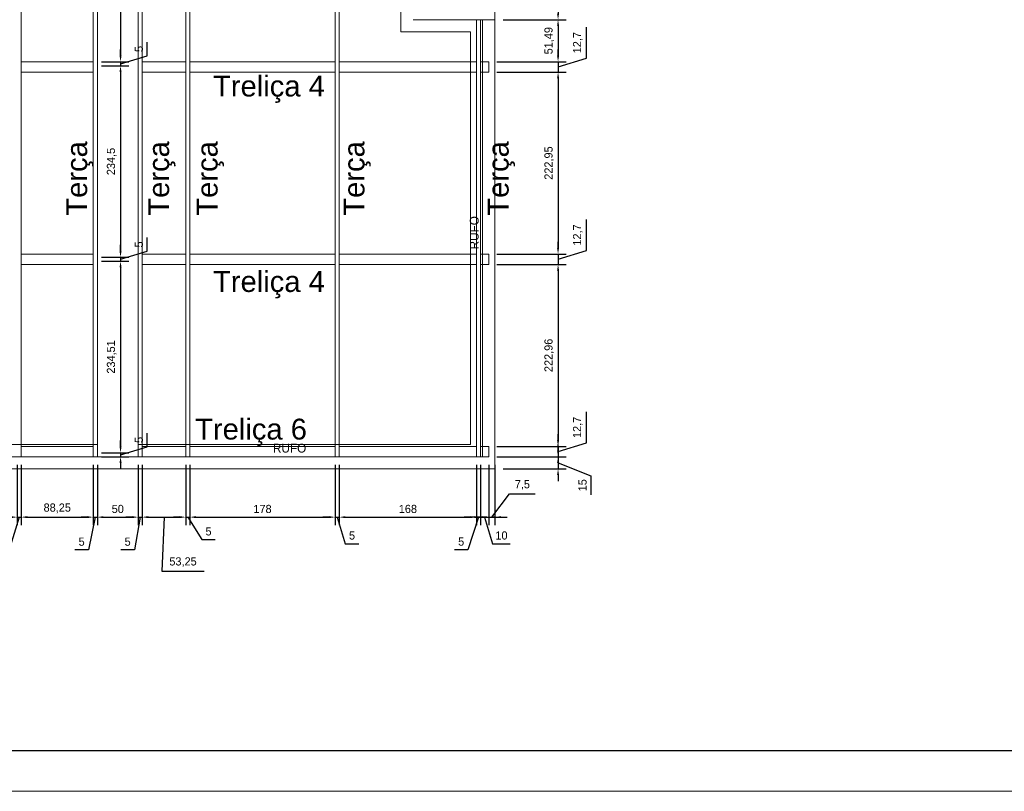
# Model space of a CAD drawing. Header units: millimetres. Extents: x -125 to 300, y 6 to 90.
# Tile 2 of 132: x -103 to -79, y 6 to 25. Entities that reach past the tile are written whole.
import ezdxf

# ---------------------------------------------------------------- set-up
doc = ezdxf.new("R2010")
doc.units = ezdxf.units.MM
for name, color, linetype, lineweight in [('ARQUITETURA', 252, 'Continuous', 18), ('Aux', 7, 'Continuous', 5), ('COTAS', 7, 'Continuous', 9), ('Nomenclatura', 90, 'Continuous', 9), ('PERFIS METÁLICOS', 2, 'Continuous', 0), ('TERÇAS', 10, 'Continuous', 0)]:
    doc.layers.add(name, color=color, linetype=linetype, lineweight=lineweight)
doc.layers.add('MARGINT', color=7, linetype='Continuous')
doc.styles.add('ARIAL', font='arial.ttf')
doc.styles.add('Century Gothic_2', font='GOTHIC.TTF', dxfattribs={"height": 0.107783})
doc.dimstyles.new('ISO-50', dxfattribs={"dimtxt": 0.2, "dimasz": 0.15, "dimexe": 0.2, "dimexo": 0.2, "dimgap": 0.1, "dimtad": 1, "dimlfac": 50, "dimtxsty": 'Standard', "dimcen": 0.15, "dimclrd": 256, "dimadec": 0, "dimazin": 0, "dimtfac": 1, "dimtmove": 0, "dimatfit": 3, "dimfxl": 0, "dimarcsym": 0})

# ---------------------------------------------------------------- blocks, each defined once
blk = doc.blocks.new('*D33')
at = {"layer": 'COTAS', "color": 0, "lineweight": -2, "transparency": 16777216}
for p, q in [((-100.698, 30.68), (-100.03, 30.68)), ((-100.698, 23.73), (-100.03, 23.73))]:
    blk.add_line(p, q, dxfattribs=at)
at = {"layer": 'COTAS', "lineweight": -2, "transparency": 16777216}
blk.add_line((-100.23, 30.53), (-100.23, 23.88), dxfattribs=at)
at = {"layer": 'COTAS', "transparency": 16777216}
for points in [[(-100.255, 30.53), (-100.205, 30.53), (-100.23, 30.68)], [(-100.255, 23.88), (-100.205, 23.88), (-100.23, 23.73)]]:
    blk.add_solid(points, dxfattribs=at)
at = {"layer": 'Defpoints', "color": 0, "transparency": 16777216}
for p in [(-100.898, 30.68), (-100.898, 23.73), (-100.23, 23.73)]:
    blk.add_point(p, dxfattribs=at)
at = {"layer": 'COTAS', "color": 0, "transparency": 16777216, "insert": (-100.447, 27.205), "char_height": 0.2, "attachment_point": 5, "rotation": 90}
blk.add_mtext('347,5', dxfattribs=at)
blk = doc.blocks.new('*D34')
at = {"layer": 'COTAS', "lineweight": -2, "transparency": 16777216}
for p, q in [((-99.58, 23.875), (-99.58, 24.209)), ((-100.23, 23.88), (-100.23, 24.03)), ((-100.23, 23.68), (-99.58, 23.875)), ((-100.23, 23.73), (-100.23, 23.63)), ((-100.23, 23.73), (-100.23, 23.63)), ((-100.23, 23.48), (-100.23, 23.33))]:
    blk.add_line(p, q, dxfattribs=at)
at = {"layer": 'COTAS', "color": 0, "lineweight": -2, "transparency": 16777216}
for p, q in [((-100.698, 23.73), (-100.03, 23.73)), ((-100.698, 23.63), (-100.03, 23.63))]:
    blk.add_line(p, q, dxfattribs=at)
at = {"layer": 'COTAS', "transparency": 16777216}
for points in [[(-100.255, 23.88), (-100.205, 23.88), (-100.23, 23.73)], [(-100.255, 23.48), (-100.205, 23.48), (-100.23, 23.63)]]:
    blk.add_solid(points, dxfattribs=at)
at = {"layer": 'Defpoints', "color": 0, "transparency": 16777216}
for p in [(-100.898, 23.73), (-100.898, 23.63), (-100.23, 23.63)]:
    blk.add_point(p, dxfattribs=at)
at = {"layer": 'COTAS', "color": 0, "transparency": 16777216, "insert": (-99.78, 24.042), "char_height": 0.2, "attachment_point": 5, "rotation": 90}
blk.add_mtext('5', dxfattribs=at)
blk = doc.blocks.new('*D35')
at = {"layer": 'COTAS', "color": 0, "lineweight": -2, "transparency": 16777216}
for p, q in [((-100.698, 23.63), (-100.03, 23.63)), ((-100.698, 18.94), (-100.03, 18.94))]:
    blk.add_line(p, q, dxfattribs=at)
at = {"layer": 'COTAS', "lineweight": -2, "transparency": 16777216}
blk.add_line((-100.23, 23.48), (-100.23, 19.09), dxfattribs=at)
at = {"layer": 'COTAS', "transparency": 16777216}
for points in [[(-100.255, 23.48), (-100.205, 23.48), (-100.23, 23.63)], [(-100.255, 19.09), (-100.205, 19.09), (-100.23, 18.94)]]:
    blk.add_solid(points, dxfattribs=at)
at = {"layer": 'Defpoints', "color": 0, "transparency": 16777216}
for p in [(-100.898, 23.63), (-100.898, 18.94), (-100.23, 18.94)]:
    blk.add_point(p, dxfattribs=at)
at = {"layer": 'COTAS', "color": 0, "transparency": 16777216, "insert": (-100.447, 21.285), "char_height": 0.2, "attachment_point": 5, "rotation": 90}
blk.add_mtext('234,5', dxfattribs=at)
blk = doc.blocks.new('*D36')
at = {"layer": 'COTAS', "lineweight": -2, "transparency": 16777216}
for p, q in [((-99.58, 19.085), (-99.58, 19.419)), ((-100.23, 19.09), (-100.23, 19.24)), ((-100.23, 18.89), (-99.58, 19.085)), ((-100.23, 18.94), (-100.23, 18.84)), ((-100.23, 18.94), (-100.23, 18.84)), ((-100.23, 18.69), (-100.23, 18.54))]:
    blk.add_line(p, q, dxfattribs=at)
at = {"layer": 'COTAS', "color": 0, "lineweight": -2, "transparency": 16777216}
for p, q in [((-100.698, 18.94), (-100.03, 18.94)), ((-100.698, 18.84), (-100.03, 18.84))]:
    blk.add_line(p, q, dxfattribs=at)
at = {"layer": 'COTAS', "transparency": 16777216}
for points in [[(-100.255, 19.09), (-100.205, 19.09), (-100.23, 18.94)], [(-100.255, 18.69), (-100.205, 18.69), (-100.23, 18.84)]]:
    blk.add_solid(points, dxfattribs=at)
at = {"layer": 'Defpoints', "color": 0, "transparency": 16777216}
for p in [(-100.898, 18.94), (-100.898, 18.84), (-100.23, 18.84)]:
    blk.add_point(p, dxfattribs=at)
at = {"layer": 'COTAS', "color": 0, "transparency": 16777216, "insert": (-99.78, 19.252), "char_height": 0.2, "attachment_point": 5, "rotation": 90}
blk.add_mtext('5', dxfattribs=at)
blk = doc.blocks.new('*D37')
at = {"layer": 'COTAS', "color": 0, "lineweight": -2, "transparency": 16777216}
for p, q in [((-100.698, 18.84), (-100.03, 18.84)), ((-100.698, 14.15), (-100.03, 14.15))]:
    blk.add_line(p, q, dxfattribs=at)
at = {"layer": 'COTAS', "lineweight": -2, "transparency": 16777216}
blk.add_line((-100.23, 18.69), (-100.23, 14.3), dxfattribs=at)
at = {"layer": 'COTAS', "transparency": 16777216}
for points in [[(-100.255, 18.69), (-100.205, 18.69), (-100.23, 18.84)], [(-100.255, 14.3), (-100.205, 14.3), (-100.23, 14.15)]]:
    blk.add_solid(points, dxfattribs=at)
at = {"layer": 'Defpoints', "color": 0, "transparency": 16777216}
for p in [(-100.898, 18.84), (-100.898, 14.15), (-100.23, 14.15)]:
    blk.add_point(p, dxfattribs=at)
at = {"layer": 'COTAS', "color": 0, "transparency": 16777216, "insert": (-100.447, 16.495), "char_height": 0.2, "attachment_point": 5, "rotation": 90}
blk.add_mtext('234,51', dxfattribs=at)
blk = doc.blocks.new('*D38')
at = {"layer": 'COTAS', "lineweight": -2, "transparency": 16777216}
for p, q in [((-99.58, 14.295), (-99.58, 14.628)), ((-100.23, 14.3), (-100.23, 14.45)), ((-100.23, 14.1), (-99.58, 14.295)), ((-100.23, 14.15), (-100.23, 14.05)), ((-100.23, 14.15), (-100.23, 14.05)), ((-100.23, 13.9), (-100.23, 13.75))]:
    blk.add_line(p, q, dxfattribs=at)
at = {"layer": 'COTAS', "color": 0, "lineweight": -2, "transparency": 16777216}
for p, q in [((-100.698, 14.15), (-100.03, 14.15)), ((-100.698, 14.05), (-100.03, 14.05))]:
    blk.add_line(p, q, dxfattribs=at)
at = {"layer": 'COTAS', "transparency": 16777216}
for points in [[(-100.255, 14.3), (-100.205, 14.3), (-100.23, 14.15)], [(-100.255, 13.9), (-100.205, 13.9), (-100.23, 14.05)]]:
    blk.add_solid(points, dxfattribs=at)
at = {"layer": 'Defpoints', "color": 0, "transparency": 16777216}
for p in [(-100.898, 14.15), (-100.898, 14.05), (-100.23, 14.05)]:
    blk.add_point(p, dxfattribs=at)
at = {"layer": 'COTAS', "color": 0, "transparency": 16777216, "insert": (-99.78, 14.462), "char_height": 0.2, "attachment_point": 5, "rotation": 90}
blk.add_mtext('5', dxfattribs=at)
blk = doc.blocks.new('*D72')
at = {"layer": 'COTAS', "lineweight": -2, "transparency": 16777216}
for p, q in [((-88.815, 14.387), (-88.815, 15.154)), ((-89.515, 14.454), (-89.515, 14.604)), ((-89.515, 14.177), (-88.815, 14.387)), ((-89.515, 14.304), (-89.515, 14.05)), ((-89.515, 14.304), (-89.515, 14.05)), ((-89.515, 13.9), (-89.515, 13.75))]:
    blk.add_line(p, q, dxfattribs=at)
at = {"layer": 'COTAS', "color": 0, "lineweight": -2, "transparency": 16777216}
for p, q in [((-91.013, 14.304), (-89.315, 14.304)), ((-91.013, 14.05), (-89.315, 14.05))]:
    blk.add_line(p, q, dxfattribs=at)
at = {"layer": 'COTAS', "transparency": 16777216}
for points in [[(-89.54, 14.454), (-89.49, 14.454), (-89.515, 14.304)], [(-89.54, 13.9), (-89.49, 13.9), (-89.515, 14.05)]]:
    blk.add_solid(points, dxfattribs=at)
at = {"layer": 'Defpoints', "color": 0, "transparency": 16777216}
for p in [(-91.213, 14.304), (-91.213, 14.05), (-89.515, 14.05)]:
    blk.add_point(p, dxfattribs=at)
at = {"layer": 'COTAS', "color": 0, "transparency": 16777216, "insert": (-89.031, 14.77), "char_height": 0.2, "attachment_point": 5, "rotation": 90}
blk.add_mtext('12,7', dxfattribs=at)
blk = doc.blocks.new('*D73')
at = {"layer": 'COTAS', "lineweight": -2, "transparency": 16777216}
for p, q in [((-89.515, 14.2), (-89.515, 14.35)), ((-89.515, 14.05), (-89.515, 13.75)), ((-89.515, 14.05), (-89.515, 13.75)), ((-89.515, 13.9), (-88.715, 13.585)), ((-89.515, 13.6), (-89.515, 13.45)), ((-88.715, 13.585), (-88.715, 13.119))]:
    blk.add_line(p, q, dxfattribs=at)
at = {"layer": 'COTAS', "color": 0, "lineweight": -2, "transparency": 16777216}
for p, q in [((-91.013, 14.05), (-89.315, 14.05)), ((-90.863, 13.75), (-89.315, 13.75))]:
    blk.add_line(p, q, dxfattribs=at)
at = {"layer": 'COTAS', "transparency": 16777216}
for points in [[(-89.54, 14.2), (-89.49, 14.2), (-89.515, 14.05)], [(-89.54, 13.6), (-89.49, 13.6), (-89.515, 13.75)]]:
    blk.add_solid(points, dxfattribs=at)
at = {"layer": 'Defpoints', "color": 0, "transparency": 16777216}
for p in [(-91.213, 14.05), (-91.063, 13.75), (-89.515, 13.75)]:
    blk.add_point(p, dxfattribs=at)
at = {"layer": 'COTAS', "color": 0, "transparency": 16777216, "insert": (-88.915, 13.352), "char_height": 0.2, "attachment_point": 5, "rotation": 90}
blk.add_mtext('15', dxfattribs=at)
blk = doc.blocks.new('*D78')
at = {"layer": 'COTAS', "color": 0, "lineweight": -2, "transparency": 16777216}
for p, q in [((-102.763, 13.85), (-102.763, 12.37)), ((-102.663, 13.85), (-102.663, 12.37))]:
    blk.add_line(p, q, dxfattribs=at)
at = {"layer": 'COTAS', "lineweight": -2, "transparency": 16777216}
for p, q in [((-102.913, 12.57), (-103.063, 12.57)), ((-102.713, 12.57), (-102.959, 11.768)), ((-102.763, 12.57), (-102.663, 12.57)), ((-102.763, 12.57), (-102.663, 12.57)), ((-102.513, 12.57), (-102.363, 12.57)), ((-102.959, 11.768), (-103.292, 11.768))]:
    blk.add_line(p, q, dxfattribs=at)
at = {"layer": 'COTAS', "transparency": 16777216}
for points in [[(-102.913, 12.595), (-102.913, 12.545), (-102.763, 12.57)], [(-102.513, 12.595), (-102.513, 12.545), (-102.663, 12.57)]]:
    blk.add_solid(points, dxfattribs=at)
at = {"layer": 'Defpoints', "color": 0, "transparency": 16777216}
for p in [(-102.763, 14.05), (-102.663, 14.05), (-102.663, 12.57)]:
    blk.add_point(p, dxfattribs=at)
at = {"layer": 'COTAS', "color": 0, "transparency": 16777216, "insert": (-103.125, 11.968), "char_height": 0.2, "attachment_point": 5}
blk.add_mtext('5', dxfattribs=at)
blk = doc.blocks.new('*D79')
at = {"layer": 'COTAS', "color": 0, "lineweight": -2, "transparency": 16777216}
for p, q in [((-102.663, 13.85), (-102.663, 12.37)), ((-100.898, 13.85), (-100.898, 12.37))]:
    blk.add_line(p, q, dxfattribs=at)
at = {"layer": 'COTAS', "lineweight": -2, "transparency": 16777216}
blk.add_line((-102.513, 12.57), (-101.048, 12.57), dxfattribs=at)
at = {"layer": 'COTAS', "transparency": 16777216}
for points in [[(-102.513, 12.595), (-102.513, 12.545), (-102.663, 12.57)], [(-101.048, 12.595), (-101.048, 12.545), (-100.898, 12.57)]]:
    blk.add_solid(points, dxfattribs=at)
at = {"layer": 'Defpoints', "color": 0, "transparency": 16777216}
for p in [(-102.663, 14.05), (-100.898, 14.05), (-100.898, 12.57)]:
    blk.add_point(p, dxfattribs=at)
at = {"layer": 'COTAS', "color": 0, "transparency": 16777216, "insert": (-101.78, 12.786), "char_height": 0.2, "attachment_point": 5}
blk.add_mtext('88,25', dxfattribs=at)
blk = doc.blocks.new('*D80')
at = {"layer": 'COTAS', "color": 0, "lineweight": -2, "transparency": 16777216}
for p, q in [((-100.898, 13.85), (-100.898, 12.37)), ((-100.798, 13.85), (-100.798, 12.37))]:
    blk.add_line(p, q, dxfattribs=at)
at = {"layer": 'COTAS', "lineweight": -2, "transparency": 16777216}
for p, q in [((-101.048, 12.57), (-101.198, 12.57)), ((-100.848, 12.57), (-101.017, 11.768)), ((-100.898, 12.57), (-100.798, 12.57)), ((-100.898, 12.57), (-100.798, 12.57)), ((-100.648, 12.57), (-100.498, 12.57)), ((-101.017, 11.768), (-101.35, 11.768))]:
    blk.add_line(p, q, dxfattribs=at)
at = {"layer": 'COTAS', "transparency": 16777216}
for points in [[(-101.048, 12.595), (-101.048, 12.545), (-100.898, 12.57)], [(-100.648, 12.595), (-100.648, 12.545), (-100.798, 12.57)]]:
    blk.add_solid(points, dxfattribs=at)
at = {"layer": 'Defpoints', "color": 0, "transparency": 16777216}
for p in [(-100.898, 14.05), (-100.798, 14.05), (-100.798, 12.57)]:
    blk.add_point(p, dxfattribs=at)
at = {"layer": 'COTAS', "color": 0, "transparency": 16777216, "insert": (-101.183, 11.968), "char_height": 0.2, "attachment_point": 5}
blk.add_mtext('5', dxfattribs=at)
blk = doc.blocks.new('*D81')
at = {"layer": 'COTAS', "color": 0, "lineweight": -2, "transparency": 16777216}
for p, q in [((-100.798, 13.85), (-100.798, 12.37)), ((-99.798, 13.85), (-99.798, 12.37))]:
    blk.add_line(p, q, dxfattribs=at)
at = {"layer": 'COTAS', "lineweight": -2, "transparency": 16777216}
blk.add_line((-100.648, 12.57), (-99.948, 12.57), dxfattribs=at)
at = {"layer": 'COTAS', "transparency": 16777216}
for points in [[(-100.648, 12.595), (-100.648, 12.545), (-100.798, 12.57)], [(-99.948, 12.595), (-99.948, 12.545), (-99.798, 12.57)]]:
    blk.add_solid(points, dxfattribs=at)
at = {"layer": 'Defpoints', "color": 0, "transparency": 16777216}
for p in [(-100.798, 14.05), (-99.798, 14.05), (-99.798, 12.57)]:
    blk.add_point(p, dxfattribs=at)
at = {"layer": 'COTAS', "color": 0, "transparency": 16777216, "insert": (-100.298, 12.77), "char_height": 0.2, "attachment_point": 5}
blk.add_mtext('50', dxfattribs=at)
blk = doc.blocks.new('*D82')
at = {"layer": 'COTAS', "color": 0, "lineweight": -2, "transparency": 16777216}
for p, q in [((-99.798, 13.85), (-99.798, 12.37)), ((-99.698, 13.85), (-99.698, 12.37))]:
    blk.add_line(p, q, dxfattribs=at)
at = {"layer": 'COTAS', "lineweight": -2, "transparency": 16777216}
for p, q in [((-99.948, 12.57), (-100.098, 12.57)), ((-99.748, 12.57), (-99.89, 11.768)), ((-99.798, 12.57), (-99.698, 12.57)), ((-99.798, 12.57), (-99.698, 12.57)), ((-99.548, 12.57), (-99.398, 12.57)), ((-99.89, 11.768), (-100.223, 11.768))]:
    blk.add_line(p, q, dxfattribs=at)
at = {"layer": 'COTAS', "transparency": 16777216}
for points in [[(-99.948, 12.595), (-99.948, 12.545), (-99.798, 12.57)], [(-99.548, 12.595), (-99.548, 12.545), (-99.698, 12.57)]]:
    blk.add_solid(points, dxfattribs=at)
at = {"layer": 'Defpoints', "color": 0, "transparency": 16777216}
for p in [(-99.798, 14.05), (-99.698, 14.05), (-99.698, 12.57)]:
    blk.add_point(p, dxfattribs=at)
at = {"layer": 'COTAS', "color": 0, "transparency": 16777216, "insert": (-100.056, 11.968), "char_height": 0.2, "attachment_point": 5}
blk.add_mtext('5', dxfattribs=at)
blk = doc.blocks.new('*D83')
at = {"layer": 'COTAS', "color": 0, "lineweight": -2, "transparency": 16777216}
for p, q in [((-99.698, 13.85), (-99.698, 12.37)), ((-98.633, 13.85), (-98.633, 12.37))]:
    blk.add_line(p, q, dxfattribs=at)
at = {"layer": 'COTAS', "lineweight": -2, "transparency": 16777216}
for p, q in [((-99.548, 12.57), (-98.783, 12.57)), ((-99.165, 12.57), (-99.217, 11.25)), ((-99.217, 11.25), (-98.183, 11.25))]:
    blk.add_line(p, q, dxfattribs=at)
at = {"layer": 'COTAS', "transparency": 16777216}
for points in [[(-99.548, 12.595), (-99.548, 12.545), (-99.698, 12.57)], [(-98.783, 12.595), (-98.783, 12.545), (-98.633, 12.57)]]:
    blk.add_solid(points, dxfattribs=at)
at = {"layer": 'Defpoints', "color": 0, "transparency": 16777216}
for p in [(-99.698, 14.05), (-98.633, 14.05), (-98.633, 12.57)]:
    blk.add_point(p, dxfattribs=at)
at = {"layer": 'COTAS', "color": 0, "transparency": 16777216, "insert": (-98.7, 11.467), "char_height": 0.2, "attachment_point": 5}
blk.add_mtext('53,25', dxfattribs=at)
blk = doc.blocks.new('*D84')
at = {"layer": 'COTAS', "color": 0, "lineweight": -2, "transparency": 16777216}
for p, q in [((-98.633, 13.85), (-98.633, 12.37)), ((-98.533, 13.85), (-98.533, 12.37))]:
    blk.add_line(p, q, dxfattribs=at)
at = {"layer": 'COTAS', "lineweight": -2, "transparency": 16777216}
for p, q in [((-98.783, 12.57), (-98.933, 12.57)), ((-98.633, 12.57), (-98.533, 12.57)), ((-98.633, 12.57), (-98.533, 12.57)), ((-98.583, 12.57), (-98.243, 12.02)), ((-98.383, 12.57), (-98.233, 12.57)), ((-98.243, 12.02), (-97.91, 12.02))]:
    blk.add_line(p, q, dxfattribs=at)
at = {"layer": 'COTAS', "transparency": 16777216}
for points in [[(-98.783, 12.595), (-98.783, 12.545), (-98.633, 12.57)], [(-98.383, 12.595), (-98.383, 12.545), (-98.533, 12.57)]]:
    blk.add_solid(points, dxfattribs=at)
at = {"layer": 'Defpoints', "color": 0, "transparency": 16777216}
for p in [(-98.633, 14.05), (-98.533, 14.05), (-98.533, 12.57)]:
    blk.add_point(p, dxfattribs=at)
at = {"layer": 'COTAS', "color": 0, "transparency": 16777216, "insert": (-98.076, 12.22), "char_height": 0.2, "attachment_point": 5}
blk.add_mtext('5', dxfattribs=at)
blk = doc.blocks.new('*D85')
at = {"layer": 'COTAS', "color": 0, "lineweight": -2, "transparency": 16777216}
for p, q in [((-98.533, 13.85), (-98.533, 12.37)), ((-94.973, 13.85), (-94.973, 12.37))]:
    blk.add_line(p, q, dxfattribs=at)
at = {"layer": 'COTAS', "lineweight": -2, "transparency": 16777216}
blk.add_line((-98.383, 12.57), (-95.123, 12.57), dxfattribs=at)
at = {"layer": 'COTAS', "transparency": 16777216}
for points in [[(-98.383, 12.595), (-98.383, 12.545), (-98.533, 12.57)], [(-95.123, 12.595), (-95.123, 12.545), (-94.973, 12.57)]]:
    blk.add_solid(points, dxfattribs=at)
at = {"layer": 'Defpoints', "color": 0, "transparency": 16777216}
for p in [(-98.533, 14.05), (-94.973, 14.05), (-94.973, 12.57)]:
    blk.add_point(p, dxfattribs=at)
at = {"layer": 'COTAS', "color": 0, "transparency": 16777216, "insert": (-96.753, 12.77), "char_height": 0.2, "attachment_point": 5}
blk.add_mtext('178', dxfattribs=at)
blk = doc.blocks.new('*D86')
at = {"layer": 'COTAS', "color": 0, "lineweight": -2, "transparency": 16777216}
for p, q in [((-94.973, 13.85), (-94.973, 12.37)), ((-94.873, 13.85), (-94.873, 12.37))]:
    blk.add_line(p, q, dxfattribs=at)
at = {"layer": 'COTAS', "lineweight": -2, "transparency": 16777216}
for p, q in [((-95.123, 12.57), (-95.273, 12.57)), ((-94.973, 12.57), (-94.873, 12.57)), ((-94.973, 12.57), (-94.873, 12.57)), ((-94.923, 12.57), (-94.728, 11.92)), ((-94.723, 12.57), (-94.573, 12.57)), ((-94.728, 11.92), (-94.395, 11.92))]:
    blk.add_line(p, q, dxfattribs=at)
at = {"layer": 'COTAS', "transparency": 16777216}
for points in [[(-95.123, 12.595), (-95.123, 12.545), (-94.973, 12.57)], [(-94.723, 12.595), (-94.723, 12.545), (-94.873, 12.57)]]:
    blk.add_solid(points, dxfattribs=at)
at = {"layer": 'Defpoints', "color": 0, "transparency": 16777216}
for p in [(-94.973, 14.05), (-94.873, 14.05), (-94.873, 12.57)]:
    blk.add_point(p, dxfattribs=at)
at = {"layer": 'COTAS', "color": 0, "transparency": 16777216, "insert": (-94.561, 12.12), "char_height": 0.2, "attachment_point": 5}
blk.add_mtext('5', dxfattribs=at)
blk = doc.blocks.new('*D87')
at = {"layer": 'COTAS', "color": 0, "lineweight": -2, "transparency": 16777216}
for p, q in [((-94.873, 13.85), (-94.873, 12.37)), ((-91.513, 13.85), (-91.513, 12.37))]:
    blk.add_line(p, q, dxfattribs=at)
at = {"layer": 'COTAS', "lineweight": -2, "transparency": 16777216}
blk.add_line((-94.723, 12.57), (-91.663, 12.57), dxfattribs=at)
at = {"layer": 'COTAS', "transparency": 16777216}
for points in [[(-94.723, 12.595), (-94.723, 12.545), (-94.873, 12.57)], [(-91.663, 12.595), (-91.663, 12.545), (-91.513, 12.57)]]:
    blk.add_solid(points, dxfattribs=at)
at = {"layer": 'Defpoints', "color": 0, "transparency": 16777216}
for p in [(-94.873, 14.05), (-91.513, 14.05), (-91.513, 12.57)]:
    blk.add_point(p, dxfattribs=at)
at = {"layer": 'COTAS', "color": 0, "transparency": 16777216, "insert": (-93.193, 12.77), "char_height": 0.2, "attachment_point": 5}
blk.add_mtext('168', dxfattribs=at)
blk = doc.blocks.new('*D88')
at = {"layer": 'COTAS', "color": 0, "lineweight": -2, "transparency": 16777216}
for p, q in [((-91.513, 13.85), (-91.513, 12.37)), ((-91.413, 13.85), (-91.413, 12.37))]:
    blk.add_line(p, q, dxfattribs=at)
at = {"layer": 'COTAS', "lineweight": -2, "transparency": 16777216}
for p, q in [((-91.663, 12.57), (-91.813, 12.57)), ((-91.463, 12.57), (-91.721, 11.77)), ((-91.513, 12.57), (-91.413, 12.57)), ((-91.513, 12.57), (-91.413, 12.57)), ((-91.263, 12.57), (-91.113, 12.57)), ((-91.721, 11.77), (-92.055, 11.77))]:
    blk.add_line(p, q, dxfattribs=at)
at = {"layer": 'COTAS', "transparency": 16777216}
for points in [[(-91.663, 12.595), (-91.663, 12.545), (-91.513, 12.57)], [(-91.263, 12.595), (-91.263, 12.545), (-91.413, 12.57)]]:
    blk.add_solid(points, dxfattribs=at)
at = {"layer": 'Defpoints', "color": 0, "transparency": 16777216}
for p in [(-91.513, 14.05), (-91.413, 14.05), (-91.413, 12.57)]:
    blk.add_point(p, dxfattribs=at)
at = {"layer": 'COTAS', "color": 0, "transparency": 16777216, "insert": (-91.888, 11.97), "char_height": 0.2, "attachment_point": 5}
blk.add_mtext('5', dxfattribs=at)
blk = doc.blocks.new('*D89')
at = {"layer": 'COTAS', "color": 0, "lineweight": -2, "transparency": 16777216}
for p, q in [((-91.413, 13.85), (-91.413, 12.37)), ((-91.213, 13.85), (-91.213, 12.37))]:
    blk.add_line(p, q, dxfattribs=at)
at = {"layer": 'COTAS', "lineweight": -2, "transparency": 16777216}
for p, q in [((-91.563, 12.57), (-91.713, 12.57)), ((-91.413, 12.57), (-91.213, 12.57)), ((-91.413, 12.57), (-91.213, 12.57)), ((-91.313, 12.57), (-91.118, 11.92)), ((-91.063, 12.57), (-90.913, 12.57)), ((-91.118, 11.92), (-90.685, 11.92))]:
    blk.add_line(p, q, dxfattribs=at)
at = {"layer": 'COTAS', "transparency": 16777216}
for points in [[(-91.563, 12.595), (-91.563, 12.545), (-91.413, 12.57)], [(-91.063, 12.595), (-91.063, 12.545), (-91.213, 12.57)]]:
    blk.add_solid(points, dxfattribs=at)
at = {"layer": 'Defpoints', "color": 0, "transparency": 16777216}
for p in [(-91.413, 14.05), (-91.213, 14.05), (-91.213, 12.57)]:
    blk.add_point(p, dxfattribs=at)
at = {"layer": 'COTAS', "color": 0, "transparency": 16777216, "insert": (-90.901, 12.12), "char_height": 0.2, "attachment_point": 5}
blk.add_mtext('10', dxfattribs=at)
blk = doc.blocks.new('*D90')
at = {"layer": 'COTAS', "color": 0, "lineweight": -2, "transparency": 16777216}
for p, q in [((-91.213, 13.85), (-91.213, 12.37)), ((-91.063, 13.85), (-91.063, 12.37))]:
    blk.add_line(p, q, dxfattribs=at)
at = {"layer": 'COTAS', "lineweight": -2, "transparency": 16777216}
for p, q in [((-91.138, 12.57), (-90.705, 13.141)), ((-90.705, 13.141), (-90.072, 13.141)), ((-91.363, 12.57), (-91.513, 12.57)), ((-91.213, 12.57), (-91.063, 12.57)), ((-91.213, 12.57), (-91.063, 12.57)), ((-90.913, 12.57), (-90.763, 12.57))]:
    blk.add_line(p, q, dxfattribs=at)
at = {"layer": 'COTAS', "transparency": 16777216}
for points in [[(-91.363, 12.595), (-91.363, 12.545), (-91.213, 12.57)], [(-90.913, 12.595), (-90.913, 12.545), (-91.063, 12.57)]]:
    blk.add_solid(points, dxfattribs=at)
at = {"layer": 'Defpoints', "color": 0, "transparency": 16777216}
for p in [(-91.213, 14.05), (-91.063, 14.05), (-91.063, 12.57)]:
    blk.add_point(p, dxfattribs=at)
at = {"layer": 'COTAS', "color": 0, "transparency": 16777216, "insert": (-90.389, 13.358), "char_height": 0.2, "attachment_point": 5}
blk.add_mtext('7,5', dxfattribs=at)
blk = doc.blocks.new('*D372')
at = {"layer": 'COTAS', "color": 0, "lineweight": -2, "transparency": 16777216}
for p, q in [((-90.863, 26.73), (-89.315, 26.73)), ((-90.863, 24.76), (-89.315, 24.76))]:
    blk.add_line(p, q, dxfattribs=at)
at = {"layer": 'COTAS', "lineweight": -2, "transparency": 16777216}
blk.add_line((-89.515, 26.58), (-89.515, 24.91), dxfattribs=at)
at = {"layer": 'COTAS', "transparency": 16777216}
for points in [[(-89.54, 26.58), (-89.49, 26.58), (-89.515, 26.73)], [(-89.54, 24.91), (-89.49, 24.91), (-89.515, 24.76)]]:
    blk.add_solid(points, dxfattribs=at)
at = {"layer": 'Defpoints', "color": 0, "transparency": 16777216}
for p in [(-91.063, 26.73), (-91.063, 24.76), (-89.515, 24.76)]:
    blk.add_point(p, dxfattribs=at)
at = {"layer": 'COTAS', "color": 0, "transparency": 16777216, "insert": (-89.731, 25.745), "char_height": 0.2, "attachment_point": 5, "rotation": 90}
blk.add_mtext('98,51', dxfattribs=at)
blk = doc.blocks.new('*D373')
at = {"layer": 'COTAS', "color": 0, "lineweight": -2, "transparency": 16777216}
for p, q in [((-90.863, 24.76), (-89.315, 24.76)), ((-91.013, 23.73), (-89.315, 23.73))]:
    blk.add_line(p, q, dxfattribs=at)
at = {"layer": 'COTAS', "lineweight": -2, "transparency": 16777216}
blk.add_line((-89.515, 24.61), (-89.515, 23.88), dxfattribs=at)
at = {"layer": 'COTAS', "transparency": 16777216}
for points in [[(-89.54, 24.61), (-89.49, 24.61), (-89.515, 24.76)], [(-89.54, 23.88), (-89.49, 23.88), (-89.515, 23.73)]]:
    blk.add_solid(points, dxfattribs=at)
at = {"layer": 'Defpoints', "color": 0, "transparency": 16777216}
for p in [(-91.063, 24.76), (-91.213, 23.73), (-89.515, 23.73)]:
    blk.add_point(p, dxfattribs=at)
at = {"layer": 'COTAS', "color": 0, "transparency": 16777216, "insert": (-89.731, 24.245), "char_height": 0.2, "attachment_point": 5, "rotation": 90}
blk.add_mtext('51,49', dxfattribs=at)
blk = doc.blocks.new('*D374')
at = {"layer": 'COTAS', "lineweight": -2, "transparency": 16777216}
for p, q in [((-88.815, 23.813), (-88.815, 24.58)), ((-89.515, 23.88), (-89.515, 24.03)), ((-89.515, 23.603), (-88.815, 23.813)), ((-89.515, 23.73), (-89.515, 23.476)), ((-89.515, 23.73), (-89.515, 23.476)), ((-89.515, 23.326), (-89.515, 23.176))]:
    blk.add_line(p, q, dxfattribs=at)
at = {"layer": 'COTAS', "color": 0, "lineweight": -2, "transparency": 16777216}
for p, q in [((-91.013, 23.73), (-89.315, 23.73)), ((-91.013, 23.476), (-89.315, 23.476))]:
    blk.add_line(p, q, dxfattribs=at)
at = {"layer": 'COTAS', "transparency": 16777216}
for points in [[(-89.54, 23.88), (-89.49, 23.88), (-89.515, 23.73)], [(-89.54, 23.326), (-89.49, 23.326), (-89.515, 23.476)]]:
    blk.add_solid(points, dxfattribs=at)
at = {"layer": 'Defpoints', "color": 0, "transparency": 16777216}
for p in [(-91.213, 23.73), (-91.213, 23.476), (-89.515, 23.476)]:
    blk.add_point(p, dxfattribs=at)
at = {"layer": 'COTAS', "color": 0, "transparency": 16777216, "insert": (-89.031, 24.197), "char_height": 0.2, "attachment_point": 5, "rotation": 90}
blk.add_mtext('12,7', dxfattribs=at)
blk = doc.blocks.new('*D375')
at = {"layer": 'COTAS', "color": 0, "lineweight": -2, "transparency": 16777216}
for p, q in [((-91.013, 23.476), (-89.315, 23.476)), ((-91.013, 19.017), (-89.315, 19.017))]:
    blk.add_line(p, q, dxfattribs=at)
at = {"layer": 'COTAS', "lineweight": -2, "transparency": 16777216}
blk.add_line((-89.515, 23.326), (-89.515, 19.167), dxfattribs=at)
at = {"layer": 'COTAS', "transparency": 16777216}
for points in [[(-89.54, 23.326), (-89.49, 23.326), (-89.515, 23.476)], [(-89.54, 19.167), (-89.49, 19.167), (-89.515, 19.017)]]:
    blk.add_solid(points, dxfattribs=at)
at = {"layer": 'Defpoints', "color": 0, "transparency": 16777216}
for p in [(-91.213, 23.476), (-91.213, 19.017), (-89.515, 19.017)]:
    blk.add_point(p, dxfattribs=at)
at = {"layer": 'COTAS', "color": 0, "transparency": 16777216, "insert": (-89.731, 21.247), "char_height": 0.2, "attachment_point": 5, "rotation": 90}
blk.add_mtext('222,95', dxfattribs=at)
blk = doc.blocks.new('*D376')
at = {"layer": 'COTAS', "lineweight": -2, "transparency": 16777216}
for p, q in [((-88.815, 19.1), (-88.815, 19.867)), ((-89.515, 19.167), (-89.515, 19.317)), ((-89.515, 18.89), (-88.815, 19.1)), ((-89.515, 19.017), (-89.515, 18.763)), ((-89.515, 19.017), (-89.515, 18.763)), ((-89.515, 18.613), (-89.515, 18.463))]:
    blk.add_line(p, q, dxfattribs=at)
at = {"layer": 'COTAS', "color": 0, "lineweight": -2, "transparency": 16777216}
for p, q in [((-91.013, 19.017), (-89.315, 19.017)), ((-91.013, 18.763), (-89.315, 18.763))]:
    blk.add_line(p, q, dxfattribs=at)
at = {"layer": 'COTAS', "transparency": 16777216}
for points in [[(-89.54, 19.167), (-89.49, 19.167), (-89.515, 19.017)], [(-89.54, 18.613), (-89.49, 18.613), (-89.515, 18.763)]]:
    blk.add_solid(points, dxfattribs=at)
at = {"layer": 'Defpoints', "color": 0, "transparency": 16777216}
for p in [(-91.213, 19.017), (-91.213, 18.763), (-89.515, 18.763)]:
    blk.add_point(p, dxfattribs=at)
at = {"layer": 'COTAS', "color": 0, "transparency": 16777216, "insert": (-89.031, 19.484), "char_height": 0.2, "attachment_point": 5, "rotation": 90}
blk.add_mtext('12,7', dxfattribs=at)
blk = doc.blocks.new('*D377')
at = {"layer": 'COTAS', "color": 0, "lineweight": -2, "transparency": 16777216}
blk.add_line((-91.013, 18.763), (-89.315, 18.763), dxfattribs=at)
at = {"layer": 'COTAS', "lineweight": -2, "transparency": 16777216}
blk.add_line((-89.515, 18.613), (-89.515, 14.454), dxfattribs=at)
at = {"layer": 'COTAS', "transparency": 16777216}
for points in [[(-89.54, 18.613), (-89.49, 18.613), (-89.515, 18.763)], [(-89.54, 14.454), (-89.49, 14.454), (-89.515, 14.304)]]:
    blk.add_solid(points, dxfattribs=at)
at = {"layer": 'Defpoints', "color": 0, "transparency": 16777216}
for p in [(-91.213, 18.763), (-89.515, 14.304), (-89.515, 14.304)]:
    blk.add_point(p, dxfattribs=at)
at = {"layer": 'COTAS', "color": 0, "transparency": 16777216, "insert": (-89.731, 16.534), "char_height": 0.2, "attachment_point": 5, "rotation": 90}
blk.add_mtext('222,96', dxfattribs=at)

msp = doc.modelspace()

# ---------------------------------------------------------------- linework, layer by layer
at = {"layer": 'ARQUITETURA'}
for p, q in [((-93.36295, 27.03032), (-93.36295, 24.46016)), ((-91.06295, 26.73032), (-91.06295, 24.76016)), ((-93.06295, 24.76016), (-91.36295, 24.76016)), ((-91.06295, 24.76016), (-93.06295, 24.76016)), ((-91.36295, 24.76016), (-91.36295, 14.05016)), ((-91.06295, 24.76016), (-91.06295, 13.75016)), ((-93.36295, 24.46016), (-91.66295, 24.46016)), ((-91.66295, 24.46016), (-91.66295, 14.35016)), ((-91.36295, 24.35016), (-91.36295, 14.05016)), ((-108.93295, 14.35016), (-100.79795, 14.35016)), ((-91.66295, 14.35016), (-99.79795, 14.35016)), ((-91.36295, 14.05016), (-109.23295, 14.05016)), ((-100.79795, 14.05016), (-99.79795, 14.05016)), ((-91.06295, 13.75016), (-109.23295, 13.75016))]:
    msp.add_line(p, q, dxfattribs=at)
at = {"layer": 'Aux'}
msp.add_lwpolyline([(-124.65389, 5.85156), (-5.7539, 5.85156), (-5.7539, 89.95156), (-124.65389, 89.95156)], close=True, dxfattribs=at)
at = {"layer": 'MARGINT'}
msp.add_lwpolyline([(-121.6539, 6.85151), (-6.75509, 6.85156), (-6.75509, 88.95156), (-121.6539, 88.95151)], close=True, dxfattribs=at)
at = {"layer": 'PERFIS METÁLICOS'}
for p, q in [((-102.66295, 23.73033), (-100.89795, 23.73033)), ((-99.69795, 23.73033), (-98.63295, 23.73033)), ((-98.53295, 23.73033), (-94.97295, 23.73033)), ((-94.87295, 23.73033), (-91.51295, 23.73033)), ((-91.41295, 23.73033), (-91.21295, 23.73033)), ((-91.21295, 23.47633), (-91.21295, 23.73033)), ((-102.66295, 23.47633), (-100.89795, 23.47633)), ((-99.69795, 23.47633), (-98.63295, 23.47633)), ((-98.53295, 23.47633), (-94.97295, 23.47633)), ((-94.87295, 23.47633), (-91.51295, 23.47633)), ((-91.41295, 23.47633), (-91.21295, 23.47633)), ((-102.66295, 19.01733), (-100.89795, 19.01733)), ((-99.69795, 19.01733), (-98.63295, 19.01733)), ((-98.53295, 19.01733), (-94.97295, 19.01733)), ((-94.87295, 19.01733), (-91.51295, 19.01733)), ((-91.41295, 19.01733), (-91.21295, 19.01733)), ((-91.21295, 18.76333), (-91.21295, 19.01733)), ((-91.21295, 18.84033), (-91.21295, 18.94033)), ((-102.66295, 18.76333), (-100.89795, 18.76333)), ((-99.69795, 18.76333), (-98.63295, 18.76333)), ((-98.53295, 18.76333), (-94.97295, 18.76333)), ((-94.87295, 18.76333), (-91.51295, 18.76333)), ((-91.41295, 18.76333), (-91.21295, 18.76333)), ((-102.66295, 14.30416), (-100.89795, 14.30416)), ((-99.69795, 14.30416), (-98.63295, 14.30416)), ((-98.53295, 14.30416), (-94.97295, 14.30416)), ((-94.87295, 14.30416), (-91.51295, 14.30416)), ((-91.41295, 14.30416), (-91.21295, 14.30416)), ((-91.21295, 14.05016), (-91.21295, 14.30416)), ((-102.66295, 14.05016), (-100.89795, 14.05016)), ((-99.69795, 14.05016), (-91.21295, 14.05016))]:
    msp.add_line(p, q, dxfattribs=at)
at = {"layer": 'TERÇAS'}
for p, q in [((-102.66295, 14.05016), (-102.66295, 74.13032)), ((-100.89795, 14.05016), (-100.89795, 74.13032)), ((-100.79795, 14.05016), (-100.79795, 74.13032)), ((-99.79795, 14.05016), (-99.79795, 74.13032)), ((-99.69795, 14.05016), (-99.69795, 74.13032)), ((-98.63295, 14.05016), (-98.63295, 74.13032)), ((-98.53295, 14.05016), (-98.53295, 74.13032)), ((-94.97295, 14.05016), (-94.97295, 74.13032)), ((-94.87295, 14.05016), (-94.87295, 74.13032)), ((-91.51295, 14.05016), (-91.51295, 24.76016)), ((-91.51295, 24.76016), (-91.41295, 24.76016)), ((-91.41295, 14.05016), (-91.41295, 24.76016)), ((-102.76295, 14.05016), (-102.66295, 14.05016)), ((-100.89795, 14.05016), (-100.79795, 14.05016)), ((-99.79795, 14.05016), (-99.69795, 14.05016))]:
    msp.add_line(p, q, dxfattribs=at)

# ---------------------------------------------------------------- texts
at = {"layer": 'ARQUITETURA', "insert": (-91.67571, 19.13028), "char_height": 0.215567, "width": 0.9261, "attachment_point": 1, "rotation": 90, "line_spacing_factor": 0.984117, "style": 'Century Gothic_2'}
msp.add_mtext('RUFO', dxfattribs=at)
at = {"layer": 'ARQUITETURA', "insert": (-96.49823, 14.36836), "char_height": 0.215567, "width": 0.9261, "attachment_point": 1, "line_spacing_factor": 0.984117, "style": 'Century Gothic_2'}
msp.add_mtext('RUFO', dxfattribs=at)
at = {"layer": 'Nomenclatura', "char_height": 0.5113278, "width": 22.1468295, "attachment_point": 1, "style": 'ARIAL'}
for s, insert in [('{\\f@Arial Unicode MS|b0|i0|c0|p34;Treliça 4}', (-97.96534, 23.38946)), ('{\\f@Arial Unicode MS|b0|i0|c0|p34;Treliça 4}', (-97.96534, 18.59946)), ('{\\f@Arial Unicode MS|b0|i0|c0|p34;Treliça 6}', (-98.40381, 14.98282))]:
    msp.add_mtext(s, dxfattribs=dict(at, insert=insert))
at = {"layer": 'Nomenclatura', "char_height": 0.5113278, "width": 22.1468295, "attachment_point": 1, "rotation": 90, "style": 'ARIAL'}
for insert in [(-101.5595, 19.95645), (-99.55254, 19.95645), (-98.36509, 19.95645), (-94.76929, 19.95645), (-91.23675, 19.95645)]:
    msp.add_mtext('{\\f@Arial Unicode MS|b0|i0|c0|p34;Terça}', dxfattribs=dict(at, insert=insert))

# ---------------------------------------------------------------- dimensions: what is measured, and where the dimension line sits
at = {"layer": 'COTAS'}
for base, p1, p2, picture, middle in [((-100.23046, 23.73033), (-100.89795, 30.68032), (-100.89795, 23.73033), '*D33', (-100.44713, 27.20533)), ((-89.51465, 24.76016), (-91.06295, 26.73032), (-91.06295, 24.76016), '*D372', (-89.73132, 25.74524)), ((-89.51465, 23.73033), (-91.06295, 24.76016), (-91.21295, 23.73033), '*D373', (-89.73132, 24.24524)), ((-89.51465, 23.47633), (-91.21295, 23.73033), (-91.21295, 23.47633), '*D374', (-89.03132, 23.91333)), ((-100.23046, 23.63033), (-100.89795, 23.73033), (-100.89795, 23.63033), '*D34', (-99.78046, 23.97533)), ((-100.23046, 18.94033), (-100.89795, 23.63033), (-100.89795, 18.94033), '*D35', (-100.44713, 21.28533)), ((-89.51465, 19.01733), (-91.21295, 23.47633), (-91.21295, 19.01733), '*D375', (-89.73132, 21.24683)), ((-89.51465, 18.76333), (-91.21295, 19.01733), (-91.21295, 18.76333), '*D376', (-89.03132, 19.20033)), ((-100.23046, 18.84033), (-100.89795, 18.94033), (-100.89795, 18.84033), '*D36', (-99.78046, 19.18533)), ((-100.23046, 14.15016), (-100.89795, 18.84033), (-100.89795, 14.15016), '*D37', (-100.44713, 16.49524)), ((-89.51465, 14.30416), (-91.21295, 18.76333), (-89.51465, 14.30416), '*D377', (-89.73132, 16.53374)), ((-89.51465, 14.05016), (-91.21295, 14.30416), (-91.21295, 14.05016), '*D72', (-89.03132, 14.48716)), ((-100.23046, 14.05016), (-100.89795, 14.15016), (-100.89795, 14.05016), '*D38', (-99.78046, 14.39516))]:
    dim = msp.add_linear_dim(base=base, p1=p1, p2=p2, angle=90, dimstyle='ISO-50', override={"dimtmove": 1}, dxfattribs=at)
    dim.commit()
    dim.dimension.update_dxf_attribs({"geometry": picture, "text_midpoint": middle})
dim = msp.add_linear_dim(base=(-89.51465, 13.75016), p1=(-91.21295, 14.05016), p2=(-91.06295, 13.75016), angle=90, dimstyle='ISO-50', override={"dimtmove": 1}, dxfattribs=at)
dim.commit()
dim.dimension.update_dxf_attribs({"geometry": '*D73', "text_midpoint": (-88.71465, 13.48538), "dimtype": 160})
for base, p1, p2, picture, middle in [((-102.66295, 12.56965), (-102.76295, 14.05016), (-102.66295, 14.05016), '*D78', (-103.05872, 11.76847)), ((-100.79795, 12.56965), (-100.89795, 14.05016), (-100.79795, 14.05016), '*D80', (-101.11654, 11.76847)), ((-99.69795, 12.56965), (-99.79795, 14.05016), (-99.69795, 14.05016), '*D82', (-99.98975, 11.76847)), ((-98.63295, 12.56965), (-99.69795, 14.05016), (-98.63295, 14.05016), '*D83', (-99.11652, 11.25007)), ((-98.53295, 12.56965), (-98.63295, 14.05016), (-98.53295, 14.05016), '*D84', (-98.14295, 12.01965)), ((-91.41295, 12.56965), (-91.51295, 14.05016), (-91.41295, 14.05016), '*D88', (-91.82144, 11.76965)), ((-91.06295, 12.56965), (-91.21295, 14.05016), (-91.06295, 14.05016), '*D90', (-90.60536, 13.14084))]:
    dim = msp.add_linear_dim(base=base, p1=p1, p2=p2, dimstyle='ISO-50', override={"dimtmove": 1}, dxfattribs=at)
    dim.commit()
    dim.dimension.update_dxf_attribs({"geometry": picture, "text_midpoint": middle, "dimtype": 160})
for base, p1, p2, picture, middle in [((-100.89795, 12.56965), (-102.66295, 14.05016), (-100.89795, 14.05016), '*D79', (-101.78045, 12.78631)), ((-99.79795, 12.56965), (-100.79795, 14.05016), (-99.79795, 14.05016), '*D81', (-100.29795, 12.76965)), ((-94.97295, 12.56965), (-98.53295, 14.05016), (-94.97295, 14.05016), '*D85', (-96.75295, 12.76965)), ((-94.87295, 12.56965), (-94.97295, 14.05016), (-94.87295, 14.05016), '*D86', (-94.62795, 12.11965)), ((-91.51295, 12.56965), (-94.87295, 14.05016), (-91.51295, 14.05016), '*D87', (-93.19295, 12.76965)), ((-91.21295, 12.56965), (-91.41295, 14.05016), (-91.21295, 14.05016), '*D89', (-91.01795, 12.11965))]:
    dim = msp.add_linear_dim(base=base, p1=p1, p2=p2, dimstyle='ISO-50', override={"dimtmove": 1}, dxfattribs=at)
    dim.commit()
    dim.dimension.update_dxf_attribs({"geometry": picture, "text_midpoint": middle})

doc.saveas('drawing.dxf')
